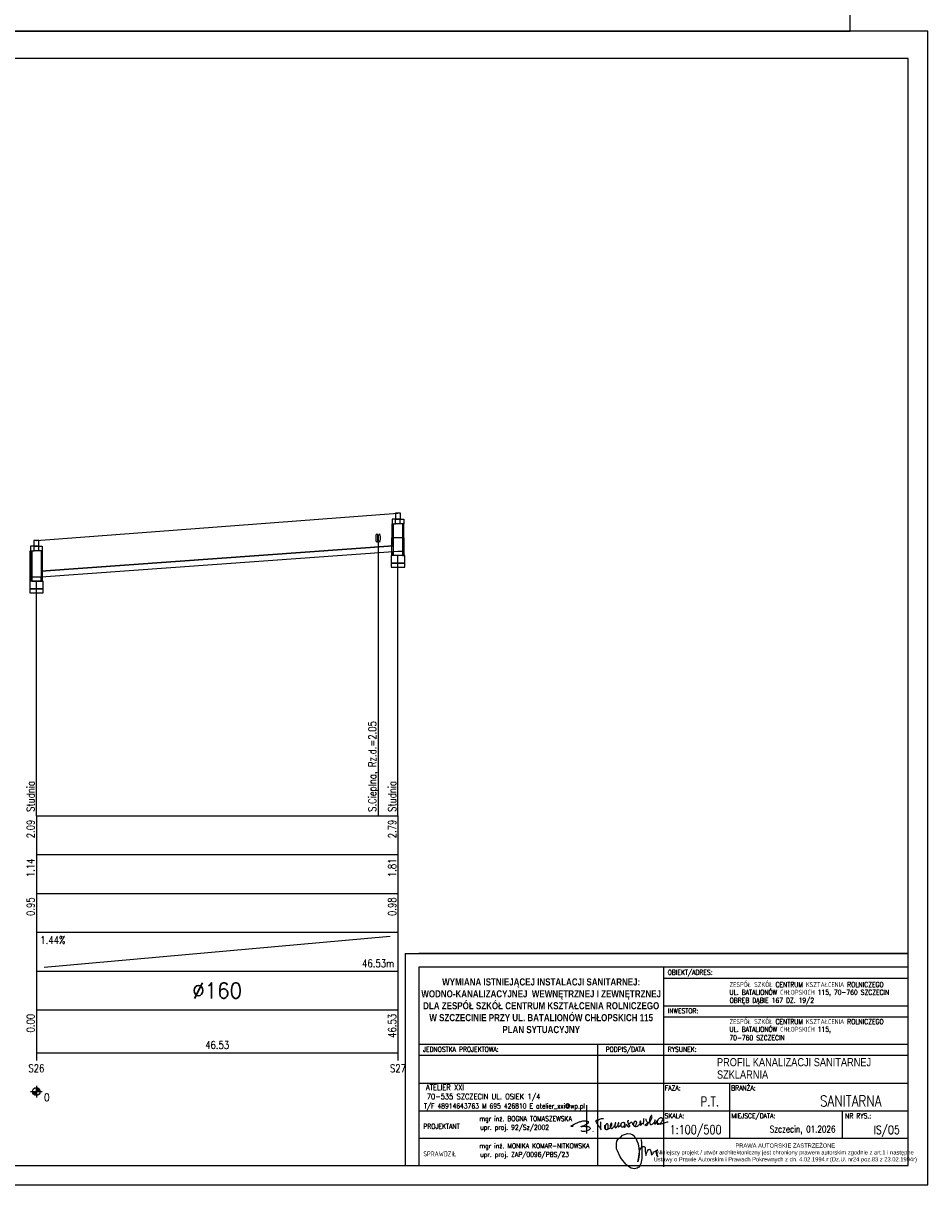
# Model space of a CAD drawing. Header units: millimetres. Extents: x -7377 to -5075, y 264 to 1193.
# Tile 20 of 23: x -5308 to -5075, y 302 to 601. Entities that reach past the tile are written whole.
import ezdxf
from ezdxf.enums import TextEntityAlignment as Align

# ---------------------------------------------------------------- set-up
doc = ezdxf.new("R2010")
doc.units = ezdxf.units.MM
doc.header["$LTSCALE"] = 2
for name, color, linetype in [('B T podpis', 162, 'Continuous'), ('IS ddd', 2, 'Continuous'), ('ks_Liczby', 7, 'Continuous'), ('ks_Linie_opisowe', 7, 'Continuous'), ('ks_Linie_tabeli', 7, 'Continuous'), ('ks_Odcinki_1', 7, 'Continuous'), ('ks_Opis_PZ_1', 7, 'Continuous'), ('ks_Opis_uzbr_n', 7, 'Continuous'), ('ks_Teren_istn', 3, 'Continuous'), ('ks_Uzbr_podz', 7, 'Continuous'), ('ks_Wezly_1', 7, 'Continuous')]:
    doc.layers.add(name, color=color, linetype=linetype)
doc.styles.add('ROMANS', font='romans', dxfattribs={"width": 0.8})
doc.styles.get("Standard").update_dxf_attribs({"font": 'simplex.shx', "width": 0.8})
doc.styles.add('STYLE2', font='romans.shx', dxfattribs={"width": 0.9})
doc.styles.add('STYLE3', font='arial.ttf', dxfattribs={"width": 0.8})
doc.styles.add('STYLE5PRAWA', font='arial.ttf', dxfattribs={"width": 0.8})
pattern_1 = [(45, (-6737.23618, 297), (-0.088388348, 0.088388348), [])]

# ---------------------------------------------------------------- blocks, each defined once
blk = doc.blocks.new('PRAWAAUTOR1')
at = {"lineweight": 0, "insert": (443, 174.2), "char_height": 7.5, "width": 500, "attachment_point": 5, "style": 'STYLE5PRAWA'}
blk.add_mtext('\\fArial|b0|i0|c238|p34;PRAWA AUTORSKIE ZASTRZEŻONE\\PNiniejszy projekt / utwór architektoniczny jest chroniony prawem autorskim zgodnie z art.1 i następne \\PUstawy o Prawie Autorskim i Prawach Pokrewnych z dn. 4.02.1994 r (Dz.U. nr24 poz.83 z 23.02.1994r)', dxfattribs=at)
blk = doc.blocks.new('A$C1BC63CC3')
at = {"layer": 'B T podpis'}
for p, q in [((1189, -197), (1189, -1345)), ((1745, -869), (1747, -1150)), ((1747, -1150), (1768, -1190))]:
    blk.add_line(p, q, dxfattribs=at)
for points in [[(648, -1059), (569, -1059), (766, -929), (900, -878), (1033, -838), (1170, -837), (1249, -859), (1251, -906), (1203, -958), (1135, -1009), (1077, -1037), (968, -1066), (975, -1059), (1016, -1051), (1120, -1054), (1181, -1056), (1251, -1062), (1305, -1092), (1332, -1127), (1332, -1149), (1289, -1190), (1243, -1220), (1163, -1250), (1068, -1266), (987, -1253), (984, -1218)], [(1872, -753), (1774, -752), (1707, -780), (1615, -819), (1554, -835), (1581, -901), (1663, -1027), (1729, -1114), (1746, -1149)], [(2880, -830), (2851, -835), (2834, -852), (2845, -900), (2863, -935), (2881, -969), (2900, -1008), (2911, -1042), (2902, -1071), (2872, -1083), (2847, -1065), (2836, -1032), (2862, -989), (2914, -942), (2951, -913), (2982, -893), (3006, -895), (3029, -935), (3055, -993), (3096, -1035), (3144, -1015), (3186, -965), (3201, -935), (3202, -893), (3191, -871), (3169, -856), (3131, -856), (3106, -871), (3091, -903), (3075, -943), (3065, -980), (3068, -1015), (3142, -1065), (3221, -1048), (3290, -998), (3340, -956), (3365, -912), (3373, -872), (3365, -851), (3350, -847), (3330, -888), (3326, -931), (3336, -981), (3350, -1002), (3408, -952), (3444, -932), (3468, -970), (3483, -921), (3485, -769), (3487, -740)], [(3575, -754), (3583, -821), (3608, -864), (3640, -905), (3645, -956), (3633, -987), (3615, -1018), (3547, -1013), (3546, -991), (3576, -975), (3625, -937), (3695, -886), (3739, -854), (3776, -806), (3804, -751), (3818, -701), (3817, -647), (3810, -620), (3796, -619), (3783, -631), (3743, -699), (3723, -775), (3724, -829), (3722, -888), (3735, -944), (3763, -981), (3799, -982), (3846, -955), (3896, -909), (3931, -860), (3950, -807), (3950, -790), (3944, -796), (3921, -857), (3913, -923), (3925, -955), (3989, -908), (4029, -820), (4021, -889), (4020, -945), (4043, -973), (4118, -952), (4209, -876), (4246, -811), (4246, -753), (4224, -726), (4176, -717), (4134, -724), (4085, -763), (4051, -801), (4036, -819), (4023, -897), (4074, -936), (4133, -960), (4250, -937), (4343, -907), (4447, -874), (4472, -868)], [(1450, -1271), (1451, -1262), (1451, -1265)], [(1903, -1007), (1903, -1076), (1908, -1122), (1941, -1167), (1980, -1177), (2031, -1172), (2052, -1138), (2062, -1061), (2049, -992), (2025, -960), (2002, -954), (1978, -966), (1958, -1001), (1940, -1048), (1934, -1107), (1948, -1160), (1961, -1174)], [(2577, -1035), (2574, -987), (2575, -953)], [(2684, -1055), (2700, -1086), (2711, -1086), (2748, -1048), (2775, -1012), (2795, -978), (2795, -970)]]:
    blk.add_spline(points, degree=3, dxfattribs=at)
at = {"layer": 'B T podpis', "end_tangent": (-0.019813, 0.999804)}
blk.add_spline([(2019, -1177), (2096, -1141), (2151, -1097), (2169, -1055), (2196, -1035), (2206, -969), (2188, -923), (2172, -934), (2154, -965), (2139, -1028), (2143, -1083), (2174, -1132), (2213, -1141), (2252, -1103), (2296, -1043), (2332, -997), (2352, -945), (2359, -914), (2344, -914), (2336, -928), (2329, -1011), (2326, -1079), (2336, -1103), (2355, -1110), (2386, -1092), (2420, -1049), (2451, -1000), (2473, -953), (2480, -930), (2469, -908), (2459, -922), (2453, -954), (2448, -1023), (2454, -1062), (2477, -1073), (2516, -1051), (2558, -993), (2573, -959), (2586, -921), (2619, -896), (2677, -894), (2710, -917), (2718, -963), (2712, -1009), (2688, -1050), (2667, -1074), (2620, -1093), (2591, -1080), (2577, -1035)], degree=3, dxfattribs=at)
blk = doc.blocks.new('A$C67E64BD5')
at = {"layer": 'B T podpis', "ltscale": 2}
blk.add_lwpolyline([(16.3, 11.38), (16.43, 10.19), (16.43, 9.29), (16.58, 8.4), (16.58, 7.7), (16.58, 6.2), (16.58, 5.3), (16.35, 4.23), (16.2, 3.54), (15.81, 2.84), (15.63, 2.53), (15.36, 2.33), (15.02, 2.2), (14.56, 2.02), (14.14, 1.97), (13.68, 2.02), (13.11, 2.19), (12.56, 2.45), (12.27, 2.74), (11.69, 3.11), (11.4, 3.46), (10, 5.16), (9.48, 6.07), (8.72, 7.76), (8.44, 8.4), (8.44, 9.35), (8.44, 10.05), (8.52, 10.84), (8.85, 11.37), (9.27, 11.79), (9.8, 12.19), (10.29, 12.76), (11.28, 13.11), (11.94, 13.34), (12.93, 13.22), (13.68, 12.93), (14.08, 12.62), (14.34, 12.08), (14.77, 11.59), (14.98, 10.98), (15.32, 9.98), (15.54, 8.65), (15.72, 7.52), (15.72, 6.67), (15.53, 5.69), (15.33, 4.61), (15.24, 4.16), (15.56, 5.83), (15.72, 6.8), (15.93, 8.03), (16.33, 8.84), (16.79, 9.14), (17.29, 9.14), (17.57, 8.84), (17.65, 8.47), (17.65, 8.09), (17.65, 7.61), (17.75, 7.02), (17.83, 6.56), (17.83, 6.26), (18.03, 7.02), (18.38, 7.6), (18.69, 8.12), (19, 8.3), (19.33, 7.9), (19.44, 7.53), (19.53, 7.21), (19.53, 6.73), (19.62, 6.31), (20.16, 6.91), (20.34, 7.43), (20.68, 7.57), (21.03, 7.71), (21.23, 7.21), (21.23, 6.95), (21.46, 6.4), (21.64, 5.95), (21.42, 6.49), (21.28, 6.84), (21.23, 7.21), (21.23, 7.59), (21.31, 7.86), (21.55, 8.07), (21.69, 8.07)], dxfattribs=at)

msp = doc.modelspace()

# ---------------------------------------------------------------- hatches: boundary and pattern name
at = {"layer": 'ks_Wezly_1'}
h = msp.add_hatch(dxfattribs=at)
h.set_pattern_fill('ANSI31', color=256, style=0)
h.set_pattern_definition(pattern_1)
h.paths.add_polyline_path([(-5212.724, 466.513), (-5212.34, 466.541), (-5212.34, 468.6), (-5212.46, 468.6), (-5212.724, 468.6)])
h = msp.add_hatch(dxfattribs=at)
h.set_pattern_fill('ANSI31', color=256, style=0)
h.set_pattern_definition(pattern_1)
h.paths.add_polyline_path([(-5305.782, 457.4), (-5305.398, 457.4), (-5305.398, 458.4), (-5305.398, 465.2), (-5305.698, 465.2), (-5305.782, 465.2)])

# ---------------------------------------------------------------- linework, layer by layer
at = {"layer": 'IS ddd'}
for p, q in [((-5209.32, 361.528), (-5079.797, 361.528)), ((-5079.797, 361.528), (-5205.781, 361.528)), ((-5079.797, 357.989), (-5205.781, 357.989)), ((-5205.781, 357.989), (-5205.781, 307)), ((-5142.789, 357.989), (-5142.789, 306.612)), ((-5079.797, 313.988), (-5079.797, 357.989)), ((-5079.797, 307), (-5079.797, 357.989)), ((-5079.797, 307), (-5079.797, 357.989)), ((-5079.797, 313.988), (-5079.797, 357.989)), ((-5079.797, 307), (-5079.797, 357.989)), ((-5142.789, 355.158), (-5079.797, 355.158)), ((-5142.789, 348.08), (-5079.797, 348.08)), ((-5142.789, 345.249), (-5079.797, 345.249)), ((-5205.781, 338.172), (-5079.797, 338.172)), ((-5205.781, 338.172), (-5142.789, 338.172)), ((-5159.775, 338.172), (-5159.775, 307)), ((-5205.781, 335.34), (-5079.797, 335.34)), ((-5205.781, 335.34), (-5142.789, 335.34)), ((-5205.781, 328.143), (-5079.797, 328.143)), ((-5125.802, 328.143), (-5125.802, 313.988)), ((-5125.802, 328.143), (-5125.802, 313.988)), ((-5205.781, 321.066), (-5079.797, 321.066)), ((-5205.781, 321.066), (-5142.789, 321.066)), ((-5096.783, 321.066), (-5096.783, 313.988)), ((-5205.781, 313.988), (-5079.797, 313.988)), ((-5205.781, 313.988), (-5079.797, 313.988))]:
    msp.add_line(p, q, dxfattribs=at)
for points in [[(-6994.797, 599), (-5094.797, 599), (-5094.797, 896), (-6994.797, 896)], [(-5494.797, 302), (-5074.797, 302), (-5074.797, 599), (-5494.797, 599)], [(-5469.797, 307), (-5079.797, 307), (-5079.797, 592), (-5469.797, 592)]]:
    msp.add_lwpolyline(points, close=True, dxfattribs=at)
msp.add_lwpolyline([(-5209.32, 361.528), (-5209.32, 307)], dxfattribs=at)
at = {"layer": 'ks_Liczby'}
for p, q in [((-5305.698, 326), (-5302.698, 326)), ((-5305.195, 325.93), (-5303.2, 326.07)), ((-5305.188, 325.861), (-5303.207, 326.139)), ((-5305.176, 325.792), (-5303.22, 326.208)), ((-5305.159, 325.724), (-5303.236, 326.276)), ((-5305.137, 325.658), (-5303.258, 326.342)), ((-5305.111, 325.593), (-5303.284, 326.407)), ((-5305.081, 325.531), (-5303.315, 326.469)), ((-5305.046, 325.47), (-5303.35, 326.53)), ((-5305.007, 325.412), (-5303.389, 326.588)), ((-5304.964, 325.357), (-5303.432, 326.643)), ((-5304.917, 325.305), (-5303.478, 326.695)), ((-5304.867, 325.257), (-5303.529, 326.743)), ((-5304.813, 325.212), (-5303.582, 326.788)), ((-5304.757, 325.171), (-5303.638, 326.829)), ((-5304.698, 325.134), (-5303.698, 326.866)), ((-5304.636, 325.101), (-5303.759, 326.899)), ((-5304.572, 325.073), (-5303.823, 326.927)), ((-5304.507, 325.049), (-5303.889, 326.951)), ((-5304.44, 325.03), (-5303.956, 326.97)), ((-5304.371, 325.015), (-5304.024, 326.985)), ((-5304.302, 325.005), (-5304.093, 326.995)), ((-5304.233, 325.001), (-5304.163, 326.999)), ((-5304.198, 327.5), (-5304.198, 324.5))]:
    msp.add_line(p, q, dxfattribs=at)
msp.add_circle((-5304.198, 326), 1, dxfattribs=at)
at = {"layer": 'ks_Linie_opisowe'}
msp.add_line((-5216.258, 467.515), (-5216.258, 397), dxfattribs=at)
at = {"layer": 'ks_Linie_tabeli'}
for p, q in [((-5304.198, 397), (-5211.14, 397)), ((-5304.198, 397), (-5304.198, 367)), ((-5304.198, 397), (-5304.198, 336)), ((-5211.14, 397), (-5211.14, 367)), ((-5211.14, 397), (-5211.14, 336)), ((-5304.198, 387), (-5211.14, 387)), ((-5304.198, 377), (-5211.14, 377)), ((-5304.198, 367), (-5211.14, 367)), ((-5304.198, 367), (-5304.198, 357)), ((-5302.198, 358), (-5213.14, 366)), ((-5211.14, 367), (-5211.14, 357)), ((-5304.198, 357), (-5211.14, 357)), ((-5211.14, 357), (-5211.14, 347)), ((-5304.198, 347), (-5211.14, 347)), ((-5304.198, 347), (-5304.198, 334)), ((-5211.14, 347), (-5211.14, 334)), ((-5304.198, 336), (-5211.14, 336))]:
    msp.add_line(p, q, dxfattribs=at)
for points in [[(-5211.14, 397), (-5211.14, 464.014)], [(-5304.198, 397), (-5304.198, 457.4)]]:
    msp.add_lwpolyline(points, dxfattribs=at)
at = {"layer": 'ks_Odcinki_1'}
for points in [[(-5302.998, 459.941), (-5212.34, 466.468), (-5212.34, 466.541), (-5302.998, 460.014)], [(-5302.998, 458.486), (-5212.34, 465.014), (-5212.34, 464.941), (-5302.998, 458.414)]]:
    msp.add_lwpolyline(points, close=True, dxfattribs=at)
at = {"layer": 'ks_Teren_istn'}
msp.add_lwpolyline([(-5304.198, 467.9), (-5211.14, 474.9)], dxfattribs=at)
at = {"layer": 'ks_Uzbr_podz'}
for centre, major_axis in [((-5216.578, 468.515), (0, -1.05)), ((-5215.938, 468.515), (0, -1.05)), ((-5216.578, 468.515), (0, -1)), ((-5215.938, 468.515), (0, -1))]:
    msp.add_ellipse(centre, major_axis=major_axis, ratio=0.2, dxfattribs=at)
at = {"layer": 'ks_Wezly_1'}
for p, q in [((-5210.54, 473.4), (-5211.74, 473.4)), ((-5210.54, 472.2), (-5211.74, 472.2)), ((-5209.82, 468.6), (-5212.46, 468.6)), ((-5303.598, 466.4), (-5304.798, 466.4)), ((-5303.598, 465.2), (-5304.798, 465.2))]:
    msp.add_line(p, q, dxfattribs=at)
for points in [[(-5211.74, 473.4), (-5212.64, 473.4), (-5212.64, 472.2), (-5211.74, 472.2)], [(-5211.764, 473.4), (-5210.516, 473.4), (-5210.516, 474.9), (-5211.764, 474.9)], [(-5210.54, 473.4), (-5209.64, 473.4), (-5209.64, 472.2), (-5210.54, 472.2)], [(-5212.34, 468.6), (-5212.64, 468.6), (-5212.64, 472.2), (-5212.34, 472.2)], [(-5209.94, 468.6), (-5209.64, 468.6), (-5209.64, 472.2), (-5209.94, 472.2)], [(-5304.822, 466.4), (-5303.574, 466.4), (-5303.574, 467.9), (-5304.822, 467.9)], [(-5212.34, 464.014), (-5212.724, 464.014), (-5212.724, 468.6), (-5212.34, 468.6)], [(-5209.94, 464.014), (-5209.556, 464.014), (-5209.556, 468.6), (-5209.94, 468.6)], [(-5305.398, 457.4), (-5305.782, 457.4), (-5305.782, 465.2), (-5305.398, 465.2)], [(-5304.798, 466.4), (-5305.698, 466.4), (-5305.698, 465.2), (-5304.798, 465.2)], [(-5303.598, 466.4), (-5302.698, 466.4), (-5302.698, 465.2), (-5303.598, 465.2)], [(-5302.998, 457.4), (-5302.614, 457.4), (-5302.614, 465.2), (-5302.998, 465.2)], [(-5212.868, 462.014), (-5209.412, 462.014), (-5209.412, 464.014), (-5212.868, 464.014)], [(-5211.14, 464.014), (-5212.34, 464.014), (-5212.34, 465.014), (-5211.14, 465.1), (-5209.94, 465.1), (-5209.94, 464.014)], [(-5212.868, 461.014), (-5209.412, 461.014), (-5209.412, 462.014), (-5212.868, 462.014)], [(-5305.398, 457.4), (-5302.998, 457.4), (-5302.998, 458.4), (-5305.398, 458.4)], [(-5305.926, 455.4), (-5302.47, 455.4), (-5302.47, 457.4), (-5305.926, 457.4)], [(-5305.926, 454.4), (-5302.47, 454.4), (-5302.47, 455.4), (-5305.926, 455.4)]]:
    msp.add_lwpolyline(points, close=True, dxfattribs=at)

# ---------------------------------------------------------------- block references
at = {"layer": 'B T podpis', "xscale": 0.006400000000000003, "yscale": 0.006400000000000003, "zscale": 0.006400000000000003}
msp.add_blockref('A$C1BC63CC3', (-5170.203, 323.796), dxfattribs=at)
at = {"layer": 'B T podpis', "ltscale": 2, "xscale": 0.8, "yscale": 0.8, "zscale": 0.8}
msp.add_blockref('A$C67E64BD5', (-5161.616, 304.543), dxfattribs=at)
at = {"layer": 'IS ddd', "xscale": 0.1415555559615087, "yscale": 0.1415555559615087, "zscale": 0.1415555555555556}
msp.add_blockref('PRAWAAUTOR1', (-5174.173, 285.508), dxfattribs=at)

# ---------------------------------------------------------------- texts
at = {"layer": 'IS ddd', "width": 0.8}
for s, style, p in [('OBIEKT/ADRES:', 'ROMANS', (-5141.714, 356.054)), ('ZESPÓŁ SZKÓŁ CENTRUM KSZTAŁCENIA ROLNICZEGO', 'ROMANS', (-5125.821, 352.911)), ('OBRĘB DĄBIE 167 DZ. 19/2', 'ROMANS', (-5125.788, 348.835)), ('UL. BATALIONÓW CHŁOPSKICH 115, 70-760 SZCZECIN  ', 'ROMANS', (-5125.833, 350.926)), ('INWESTOR:', 'ROMANS', (-5141.714, 346.146)), ('ZESPÓŁ SZKÓŁ CENTRUM KSZTAŁCENIA ROLNICZEGO', 'ROMANS', (-5125.821, 343.381)), ('UL. BATALIONÓW CHŁOPSKICH 115, ', 'ROMANS', (-5125.833, 341.396)), ('70-760 SZCZECIN  ', 'ROMANS', (-5125.833, 339.207)), ('JEDNOSTKA PROJEKTOWA:', 'ROMANS', (-5204.707, 336.237)), ('PODPIS/DATA', 'ROMANS', (-5157.703, 336.237)), ('RYSUNEK:', 'ROMANS', (-5141.714, 336.237)), ('FAZA:', 'ROMANS', (-5142.453, 326.297)), ('BRANŻA:', 'ROMANS', (-5125.376, 326.297)), ('T/F 48914643763 M 695 426810 E atelier_xxi@wp.pl', 'ROMANS', (-5204.474, 321.631)), ('SKALA:', 'ROMANS', (-5142.52, 319.117)), ('MIEJSCE/DATA:', 'ROMANS', (-5125.29, 319.117)), ('NR RYS.:', 'ROMANS', (-5096.062, 319.102)), ('PROJEKTANT', 'STYLE2', (-5204.604, 316.404)), ('mgr inż. BOGNA TOMASZEWSKA', 'STYLE2', (-5190.16, 318.375)), ('upr. proj. 92/Sz/2002', 'STYLE2', (-5189.985, 316.142)), ('mgr inż. MONIKA KOMAR-NITKOWSKA', 'STYLE2', (-5190.16, 311.388)), ('SPRAWDZIŁ', 'STYLE2', (-5204.604, 309.327)), ('upr. proj. ZAP/0096/PBS/23', 'STYLE2', (-5189.985, 309.155))]:
    msp.add_text(s, height=1.274, dxfattribs=dict(at, style=style)).set_placement(p)
at = {"layer": 'IS ddd', "style": 'ROMANS', "width": 0.8}
for s, height, p in [('ATELIER XXI ', 1.41556, (-5193.258, 326.366)), ('70-535 SZCZECIN UL. OSIEK 1/4', 1.41556, (-5174.488, 324.013)), ('P.T.', 2.4772, (-5128.472, 322.163)), ('SANITARNA', 2.8311, (-5086.707, 322.149)), ('1:100/500', 2.2649, (-5127.866, 315.064)), ('Szczecin, 01.2026', 1.69867, (-5098.535, 315.491)), ('IS/O5', 2.1233, (-5082.008, 315.067))]:
    msp.add_text(s, height=height, dxfattribs=at).set_placement(p, align=Align.RIGHT)
at = {"layer": 'IS ddd', "insert": (-5174.285, 348.08), "char_height": 1.840222, "width": 62.99222, "attachment_point": 5, "style": 'STYLE3'}
msp.add_mtext('\\fArial|b1|i0|c238|p34;WYMIANA ISTNIEJĄCEJ INSTALACJI SANITARNEJ: WODNO-KANALIZACYJNEJ  WEWNĘTRZNEJ I ZEWNĘTRZNEJ  \\PDLA ZESP\\fArial|b1|i0|c0|p34;Ó\\fArial|b1|i0|c238|p34;Ł SZK\\fArial|b1|i0|c0|p34;Ó\\fArial|b1|i0|c238|p34;Ł CENTRUM KSZTAŁCENIA ROLNICZEGO \\PW SZCZECINIE PRZY UL. BATALION\\fArial|b1|i0|c0|p34;Ó\\fArial|b1|i0|c238|p34;W CHŁOPSKICH 115\\PPLAN SYTUACYJNY', dxfattribs=at)
at = {"layer": 'IS ddd', "char_height": 2.12333, "attachment_point": 1, "style": 'STYLE3'}
for s, insert in [('\\fArial|b0|i0|c0|p0;PROFIL KANALIZACJI SANITARNEJ', (-5129.053, 334.628)), ('\\fArial|b0|i0|c0|p0;SZKLARNIA', (-5129.053, 331.441))]:
    msp.add_mtext(s, dxfattribs=dict(at, insert=insert))
at = {"layer": 'ks_Liczby', "width": 0.8}
for s, p in [('2.09', (-5304.698, 396)), ('2.79', (-5211.64, 396)), ('1.14', (-5304.698, 386)), ('1.81', (-5211.64, 386)), ('0.95', (-5304.698, 376)), ('0.98', (-5211.64, 376)), ('0.00', (-5304.698, 346)), ('46.53', (-5211.64, 346))]:
    msp.add_text(s, height=2, rotation=90, dxfattribs=at).set_placement(p, align=Align.RIGHT)
for s, p in [('1.44%', (-5303.198, 364)), ('0', (-5302.198, 323.5))]:
    msp.add_text(s, height=2, dxfattribs=at).set_placement(p)
msp.add_text('46.53m', height=2, dxfattribs=at).set_placement((-5212.14, 358), align=Align.RIGHT)
at = {"layer": 'ks_Liczby', "width": 0.973913}
msp.add_text('%%C160', height=4, dxfattribs=at).set_placement((-5264.069, 350), (-5251.269, 350), align=Align.FIT)
at = {"layer": 'ks_Liczby', "width": 0.8}
for s, p in [('46.53', (-5257.669, 337)), ('S26', (-5304.198, 331)), ('S27', (-5211.14, 331))]:
    msp.add_text(s, height=2, dxfattribs=at).set_placement(p, align=Align.CENTER)
at = {"layer": 'ks_Opis_PZ_1', "width": 0.8}
for p in [(-5304.698, 398), (-5211.64, 398)]:
    msp.add_text('Studnia', height=2, rotation=90, dxfattribs=at).set_placement(p)
at = {"layer": 'ks_Opis_uzbr_n', "width": 0.8}
msp.add_text('S.Cieplna, Rz.d.=2.05', height=2, rotation=90, dxfattribs=at).set_placement((-5216.758, 398))

doc.saveas('drawing.dxf')
